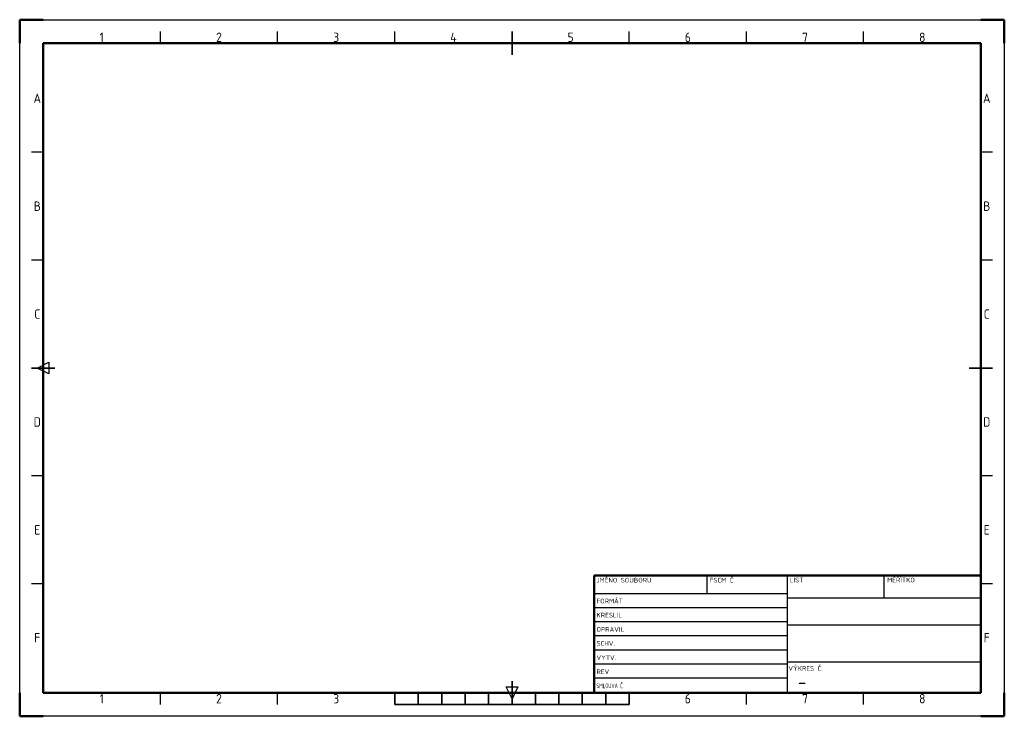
# Paper-space layout 'Rozvržení1' of a CAD drawing. Header units: millimetres. Extents: x -20 to 400, y -8 to 290.
import ezdxf
from ezdxf.enums import TextEntityAlignment as Align

# ---------------------------------------------------------------- set-up
doc = ezdxf.new("R2010")
doc.units = ezdxf.units.MM
doc.linetypes.add('Plná', pattern=[0])
doc.layers.get('0').update_dxf_attribs({"linetype": 'Plná'})
doc.layers.add('AM_0', color=7, linetype='Plná', lineweight=50)
doc.layers.add('AM_BOR', color=7, linetype='Plná', lineweight=50)
doc.styles.add('ACISOTS', font='isocp.shx')

# ---------------------------------------------------------------- blocks, each defined once
blk = doc.blocks.new('ISO_A3')
for p, q in [((410, 287), (10, 287)), ((10, 287), (10, 10)), ((410, 10), (410, 287)), ((10, 10), (410, 10))]:
    blk.add_line(p, q)
at = {"layer": 'AM_BOR'}
for p, q in [((10, 297), (0, 297)), ((0, 297), (0, 287)), ((420, 297), (410, 297)), ((420, 287), (420, 297)), ((0, 0), (0, 10)), ((420, 0), (420, 10)), ((0, 0), (10, 0)), ((420, 0), (410, 0))]:
    blk.add_line(p, q, dxfattribs=at)
at = {"layer": 'AM_BOR', "color": 12, "lineweight": 25}
for p, q in [((0, 297), (420, 297)), ((0, 0), (0, 297)), ((420, 297), (420, 0)), ((60, 287), (60, 292)), ((110, 287), (110, 292)), ((160, 287), (160, 292)), ((260, 287), (260, 292)), ((310, 287), (310, 292)), ((360, 287), (360, 292)), ((10, 240.5), (5, 240.5)), ((415, 240.5), (410, 240.5)), ((10, 194.5), (5, 194.5)), ((415, 194.5), (410, 194.5)), ((7.5, 148.5), (12.5, 151)), ((12.5, 146), (7.5, 148.5)), ((12.5, 151), (12.5, 146)), ((10, 102.5), (5, 102.5)), ((415, 102.5), (410, 102.5)), ((10, 56.5), (5, 56.5)), ((415, 56.5), (410, 56.5)), ((60, 5), (60, 10)), ((110, 5), (110, 10)), ((210, 7.5), (207.5, 12.5)), ((207.5, 12.5), (212.5, 12.5)), ((212.5, 12.5), (210, 7.5)), ((310, 5), (310, 10)), ((360, 5), (360, 10)), ((420, 0), (0, 0))]:
    blk.add_line(p, q, dxfattribs=at)
at = {"layer": 'AM_BOR', "color": 140, "lineweight": 35}
for p, q in [((210, 282), (210, 292)), ((5, 148.5), (15, 148.5)), ((405, 148.5), (415, 148.5)), ((210, 5), (210, 15)), ((160, 5), (160, 10)), ((170, 5), (170, 10)), ((180, 5), (180, 10)), ((190, 5), (190, 10)), ((200, 5), (200, 10)), ((220, 5), (220, 10)), ((230, 5), (230, 10)), ((240, 5), (240, 10)), ((250, 5), (250, 10)), ((260, 5), (260, 10)), ((160, 5), (260, 5))]:
    blk.add_line(p, q, dxfattribs=at)
at = {"layer": 'AM_BOR', "color": 12, "lineweight": 25, "style": 'ACISOTS'}
for s, p in [('1', (35, 289.5)), ('2', (85, 289.5)), ('3', (135, 289.5)), ('4', (185, 289.5)), ('5', (235, 289.5)), ('6', (285, 289.5)), ('7', (335, 289.5)), ('8', (385, 289.5)), ('A', (7.5, 263.5)), ('A', (412.5, 263.5)), ('B', (7.5, 217.5)), ('B', (412.5, 217.5)), ('C', (7.5, 171.5)), ('C', (412.5, 171.5)), ('D', (7.5, 125.5)), ('D', (412.5, 125.5)), ('E', (7.5, 79.5)), ('E', (412.5, 79.5)), ('F', (7.5, 33.5)), ('F', (412.5, 33.5)), ('1', (35, 7.5)), ('2', (85, 7.5)), ('3', (135, 7.5)), ('6', (285, 7.5)), ('7', (335, 7.5)), ('8', (385, 7.5))]:
    blk.add_text(s, height=4, dxfattribs=at).set_placement(p, align=Align.MIDDLE)
blk = doc.blocks.new('ISO_TITLEA')
for p, q in [((0, 50), (-165, 50)), ((-165, 0), (-165, 50)), ((0, 0), (0, 50)), ((0, 0), (-165, 0))]:
    blk.add_line(p, q)
at = {"layer": 'AM_BOR', "color": 12, "lineweight": 25}
for p, q in [((-116.86, 50), (-116.86, 42.38)), ((-82.5, 0), (-82.5, 50)), ((-41.25, 40.35), (-41.25, 50)), ((-165, 42.38), (-82.5, 42.38)), ((0, 40.35), (-82.5, 40.35)), ((-165, 36.38), (-82.5, 36.38)), ((-165, 30.38), (-82.5, 30.38)), ((-82.5, 29.01), (0, 29.01)), ((-165, 24.38), (-82.5, 24.38)), ((-165, 18.38), (-82.5, 18.38)), ((-82.5, 13.29), (0, 13.29)), ((-165, 12.38), (-82.5, 12.38)), ((-165, 6.38), (-82.5, 6.38))]:
    blk.add_line(p, q, dxfattribs=at)
at = {"layer": 'AM_BOR', "color": 12, "lineweight": 25, "style": 'ACISOTS'}
for s, p in [('JMÉNO SOUBORU', (-163.97, 47.04)), ('FSCM Č.', (-115.7, 47.04)), ('LIST', (-81.55, 47.11)), ('MĚŘÍTKO', (-39.97, 47.11)), ('FORMÁT', (-163.97, 38.14)), ('KRESLIL', (-163.97, 32.14)), ('OPRAVIL', (-163.97, 26.05)), ('SCHV.', (-163.97, 20.08)), ('VYTV.', (-163.97, 13.99)), ('REV', (-163.97, 7.99)), ('VÝKRES Č.', (-82.12, 9.41))]:
    blk.add_text(s, height=2, dxfattribs=at).set_placement(p)
at = {"layer": 'AM_BOR', "color": 12, "lineweight": 25, "style": 'ACISOTS', "width": 0.683519}
blk.add_text('SMLOUVA Č.', height=2, dxfattribs=at).set_placement((-163.97, 1.99))
at = {"layer": 'AM_BOR', "color": 140, "lineweight": 35, "style": 'ACISOTS'}
for tag, p, height in [('GEN-TITLE-DWG{13.6}', (-161.69, 43.04), 3), ('GEN-TITLE-FSCM{8.6}', (-113.32, 43.04), 3), ('GEN-TITLE-SHEET{11.8}', (-79.67, 43.11), 3), ('GEN-TITLE-SCA{12.7}', (-38.05, 43.13), 3), ('GEN-TITLE-SIZ{22.6}', (-152.3, 38.23), 3), ('GEN-TITLE-DAT{7.1}', (-152.3, 32.23), 3), ('GEN-TITLE-NAME{14.9}', (-129.04, 32.23), 3), ('GEN-TITLE-DACT{21}', (-78.21, 33.14), 3.5), ('GEN-TITLE-CHKD{7.1}', (-152.3, 26.14), 3), ('GEN-TITLE-CHKM{14.9}', (-129.04, 26.14), 3), ('GEN-TITLE-DES1{12.3}', (-78.24, 20.94), 6), ('GEN-TITLE-APPD{7.1}', (-152.3, 20.17), 3), ('GEN-TITLE-APPM{14.9}', (-129.04, 20.17), 3), ('GEN-TITLE-ISSD{7.1}', (-152.3, 14.08), 3), ('GEN-TITLE-ISSM{14.9}', (-129.04, 14.08), 3), ('GEN-TITLE-DES2{24.5}', (-78.21, 15.44), 3), ('GEN-TITLE-REV{22.6}', (-152.3, 8.08), 3), ('GEN-TITLE-CTRN{19.4}', (-152.3, 2.08), 3.5)]:
    blk.add_attdef(tag, p, '', height=height, dxfattribs=at)
at = {"layer": 'AM_BOR', "style": 'ACISOTS'}
blk.add_attdef('GEN-TITLE-NR{12.3}', (-78.08, 1.63), '', height=6, dxfattribs=at)

psp = doc.layouts.new('Rozvržení1')

# ---------------------------------------------------------------- block references
at = {"layer": 'AM_0', "lineweight": 0}
psp.add_blockref('ISO_A3', (-20, -7.5), dxfattribs=at)
psp.add_blockref('ISO_TITLEA', (390, 2.5), dxfattribs=at).add_auto_attribs({'GEN-TITLE-NR{12.3}': '-'})

doc.saveas('drawing.dxf')
